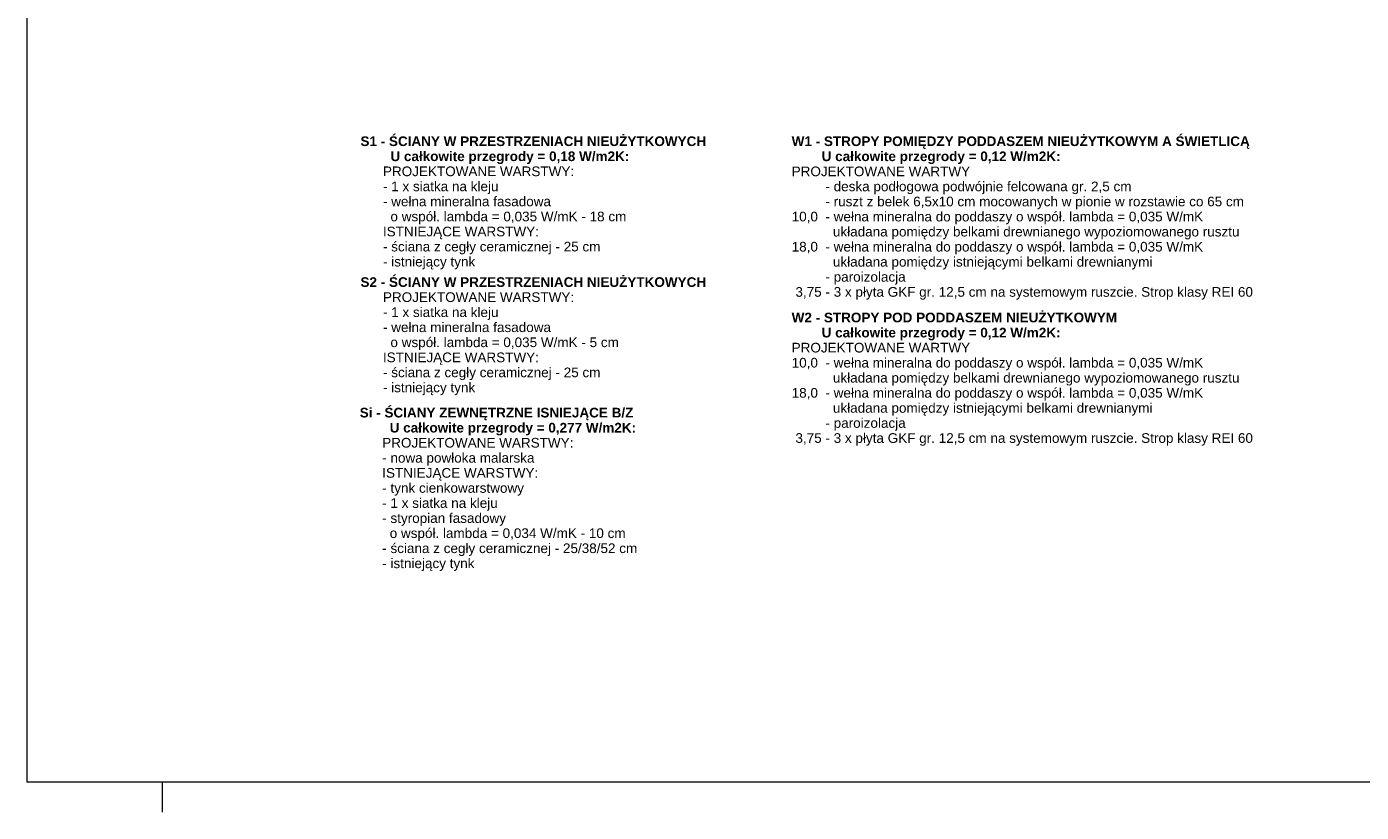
# Model space of a CAD drawing. Extents: x -623047 to -199286, y -27077 to 168279.
# Tile 29 of 194: x -571783 to -549681, y -27077 to -14069. Entities that reach past the tile are written whole.
import ezdxf

# ---------------------------------------------------------------- set-up
doc = ezdxf.new("R2010")
doc.units = 0
doc.header["$MEASUREMENT"] = 0
for name, color, linetype, lineweight in [('Arch opisy_Nr_Pióra__5', 7, 'Continuous', 13), ('Arch opisy_Nr_Pióra__6', 7, 'Continuous', 13), ('ARCH TABELA_Nr_Pióra__21', 7, 'Continuous', 9)]:
    doc.layers.add(name, color=color, linetype=linetype, lineweight=lineweight)
doc.styles.add('GENERATED_STYLE_11', font='arial.ttf')

msp = doc.modelspace()

# ---------------------------------------------------------------- linework, layer by layer
at = {"layer": 'ARCH TABELA_Nr_Pióra__21', "linetype": 'Continuous'}
for p, q in [((-571783, 1872.9), (-571783, -26577.1)), ((-531033, -26577.1), (-571783, -26577.1)), ((-569533, -27077.1), (-569533, -26577.1)), ((-569533, -27077.1), (-569533, -26577.1))]:
    msp.add_line(p, q, dxfattribs=at)

# ---------------------------------------------------------------- texts
at = {"layer": 'Arch opisy_Nr_Pióra__5', "linetype": 'Continuous', "char_height": 160, "width": 7802.027, "attachment_point": 1, "style": 'GENERATED_STYLE_11'}
for s, insert, line_spacing_factor in [('\\A1;{\\fArial|b1|i0|c0|p38;S1 - ŚCIANY W PRZESTRZENIACH NIEUŻYTKOWYCH\\P        U całkowite przegrody = 0,18 W/m2K:\\P\\fArial|b0|i0|c0|p38;      PROJEKTOWANE WARSTWY:\\P      - 1 x siatka na kleju\\P      - wełna mineralna fasadowa \\P        o współ. lambda = 0,035 W/mK - 18 cm  \\P      ISTNIEJĄCE WARSTWY:\\P      - ściana z cegły ceramicznej - 25 cm\\P      - istniejący tynk}', (-566255.6, -15885.4), 0.934447), ('\\A1;{\\fArial|b1|i0|c0|p38;S2 - ŚCIANY W PRZESTRZENIACH NIEUŻYTKOWYCH\\P\\fArial|b0|i0|c0|p38;      PROJEKTOWANE WARSTWY:\\P      - 1 x siatka na kleju\\P      - wełna mineralna fasadowa \\P        o współ. lambda = 0,035 W/mK - 5 cm  \\P      ISTNIEJĄCE WARSTWY:\\P      - ściana z cegły ceramicznej - 25 cm\\P      - istniejący tynk}', (-566255.6, -18217.6), 0.934527), ('\\A1;{\\fArial|b1|i0|c0|p38;Si - ŚCIANY ZEWNĘTRZNE ISNIEJĄCE B/Z\\P        U całkowite przegrody = 0,277 W/m2K:\\P\\fArial|b0|i0|c0|p38;      PROJEKTOWANE WARSTWY:\\P      - nowa powłoka malarska\\P      ISTNIEJĄCE WARSTWY:\\P      - tynk cienkowarstwowy \\P      - 1 x siatka na kleju\\P      - styropian fasadowy\\P        o współ. lambda = 0,034 W/mK - 10 cm  \\P      - ściana z cegły ceramicznej - 25/38/52 cm\\P      - istniejący tynk}', (-566267.9, -20379), 0.935504)]:
    msp.add_mtext(s, dxfattribs=dict(at, insert=insert, line_spacing_factor=line_spacing_factor))
at = {"layer": 'Arch opisy_Nr_Pióra__6', "linetype": 'Continuous', "char_height": 160, "width": 9728.552, "attachment_point": 1, "style": 'GENERATED_STYLE_11'}
for s, insert, line_spacing_factor in [('\\A1;{\\fArial|b1|i0|c0|p38;W1 - STROPY POMIĘDZY PODDASZEM NIEUŻYTKOWYM A ŚWIETLICĄ\\P        U całkowite przegrody = 0,12 W/m2K:\\P\\fArial|b0|i0|c0|p38;PROJEKTOWANE WARTWY\\P         - deska podłogowa podwójnie felcowana gr. 2,5 cm\\P         - ruszt z belek 6,5x10 cm mocowanych w pionie w rozstawie co 65 cm\\P10,0  - wełna mineralna do poddaszy o współ. lambda = 0,035 W/mK\\P           układana pomiędzy belkami drewnianego wypoziomowanego rusztu \\P18,0  - wełna mineralna do poddaszy o współ. lambda = 0,035 W/mK\\P           układana pomiędzy istniejącymi belkami drewnianymi\\P         - paroizolacja\\P 3,75 - 3 x płyta GKF gr. 12,5 cm na systemowym ruszcie. Strop klasy REI 60}', (-559114.4, -15885.4), 0.935504), ('\\A1;{\\fArial|b1|i0|c0|p38;W2 - STROPY POD PODDASZEM NIEUŻYTKOWYM\\P        U całkowite przegrody = 0,12 W/m2K:\\P\\fArial|b0|i0|c0|p38;PROJEKTOWANE WARTWY\\P10,0  - wełna mineralna do poddaszy o współ. lambda = 0,035 W/mK\\P           układana pomiędzy belkami drewnianego wypoziomowanego rusztu \\P18,0  - wełna mineralna do poddaszy o współ. lambda = 0,035 W/mK\\P           układana pomiędzy istniejącymi belkami drewnianymi\\P         - paroizolacja\\P 3,75 - 3 x płyta GKF gr. 12,5 cm na systemowym ruszcie. Strop klasy REI 60}', (-559114.4, -18804.6), 0.935216)]:
    msp.add_mtext(s, dxfattribs=dict(at, insert=insert, line_spacing_factor=line_spacing_factor))

doc.saveas('drawing.dxf')
